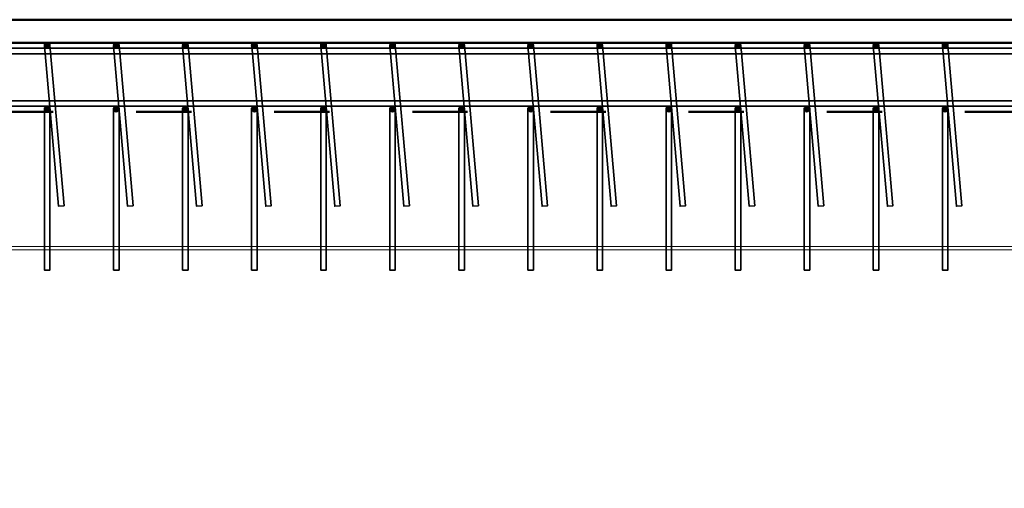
# Model space of a CAD drawing. Header units: millimetres. Extents: x 1814 to 94182, y 11562 to 49454.
# Tile 19 of 143: x 12539 to 12752, y 12641 to 12743. Entities that reach past the tile are written whole.
import ezdxf

# ---------------------------------------------------------------- set-up
doc = ezdxf.new("R2010")
doc.units = ezdxf.units.MM
doc.linetypes.add('ACAD_ISO03W100', pattern=[30, 12, -18])
doc.layers.add('podkład', color=252, linetype='Continuous', lineweight=9, plot=False)
doc.layers.add('widok 0.35', color=22, linetype='Continuous', lineweight=35)
doc.layers.add('ściany', color=7, linetype='Continuous', lineweight=50)

# ---------------------------------------------------------------- blocks, each defined once
blk = doc.blocks.new('A$C5276d6cf')
for p, q in [((10640.5, 2509), (640.5, 2509)), ((10640.5, 2502), (640.5, 2502))]:
    blk.add_line(p, q)

msp = doc.modelspace()

# ---------------------------------------------------------------- hatches: boundary and pattern name
at = {"layer": 'widok 0.35'}
h = msp.add_hatch(color=256, dxfattribs=at)
h.dxf.hatch_style = 1
h.paths.add_polyline_path([(12545.102, 12736.958, 1), (12543.902, 12736.958, 1)])
h = msp.add_hatch(color=256, dxfattribs=at)
h.dxf.hatch_style = 1
h.paths.add_polyline_path([(12560.102, 12736.958, 1), (12558.902, 12736.958, 1)])
h = msp.add_hatch(color=256, dxfattribs=at)
h.dxf.hatch_style = 1
h.paths.add_polyline_path([(12575.102, 12736.958, 1), (12573.902, 12736.958, 1)])
h = msp.add_hatch(color=256, dxfattribs=at)
h.dxf.hatch_style = 1
h.paths.add_polyline_path([(12590.102, 12736.958, 1), (12588.902, 12736.958, 1)])
h = msp.add_hatch(color=256, dxfattribs=at)
h.dxf.hatch_style = 1
h.paths.add_polyline_path([(12605.102, 12736.958, 1), (12603.902, 12736.958, 1)])
h = msp.add_hatch(color=256, dxfattribs=at)
h.dxf.hatch_style = 1
h.paths.add_polyline_path([(12620.102, 12736.958, 1), (12618.902, 12736.958, 1)])
h = msp.add_hatch(color=256, dxfattribs=at)
h.dxf.hatch_style = 1
h.paths.add_polyline_path([(12635.102, 12736.958, 1), (12633.902, 12736.958, 1)])
h = msp.add_hatch(color=256, dxfattribs=at)
h.dxf.hatch_style = 1
h.paths.add_polyline_path([(12650.102, 12736.958, 1), (12648.902, 12736.958, 1)])
h = msp.add_hatch(color=256, dxfattribs=at)
h.dxf.hatch_style = 1
h.paths.add_polyline_path([(12665.102, 12736.958, 1), (12663.902, 12736.958, 1)])
h = msp.add_hatch(color=256, dxfattribs=at)
h.dxf.hatch_style = 1
h.paths.add_polyline_path([(12680.102, 12736.958, 1), (12678.902, 12736.958, 1)])
h = msp.add_hatch(color=256, dxfattribs=at)
h.dxf.hatch_style = 1
h.paths.add_polyline_path([(12695.102, 12736.958, 1), (12693.902, 12736.958, 1)])
h = msp.add_hatch(color=256, dxfattribs=at)
h.dxf.hatch_style = 1
h.paths.add_polyline_path([(12710.102, 12736.958, 1), (12708.902, 12736.958, 1)])
h = msp.add_hatch(color=256, dxfattribs=at)
h.dxf.hatch_style = 1
h.paths.add_polyline_path([(12725.102, 12736.958, 1), (12723.902, 12736.958, 1)])
h = msp.add_hatch(color=256, dxfattribs=at)
h.dxf.hatch_style = 1
h.paths.add_polyline_path([(12740.102, 12736.958, 1), (12738.902, 12736.958, 1)])
h = msp.add_hatch(color=256, dxfattribs=at)
h.dxf.hatch_style = 1
h.paths.add_polyline_path([(12545.102, 12723.158, 1), (12543.902, 12723.158, 1)])
h = msp.add_hatch(color=256, dxfattribs=at)
h.dxf.hatch_style = 1
h.paths.add_polyline_path([(12560.102, 12723.158, 1), (12558.902, 12723.158, 1)])
h = msp.add_hatch(color=256, dxfattribs=at)
h.dxf.hatch_style = 1
h.paths.add_polyline_path([(12575.102, 12723.158, 1), (12573.902, 12723.158, 1)])
h = msp.add_hatch(color=256, dxfattribs=at)
h.dxf.hatch_style = 1
h.paths.add_polyline_path([(12590.102, 12723.158, 1), (12588.902, 12723.158, 1)])
h = msp.add_hatch(color=256, dxfattribs=at)
h.dxf.hatch_style = 1
h.paths.add_polyline_path([(12605.102, 12723.158, 1), (12603.902, 12723.158, 1)])
h = msp.add_hatch(color=256, dxfattribs=at)
h.dxf.hatch_style = 1
h.paths.add_polyline_path([(12620.102, 12723.158, 1), (12618.902, 12723.158, 1)])
h = msp.add_hatch(color=256, dxfattribs=at)
h.dxf.hatch_style = 1
h.paths.add_polyline_path([(12635.102, 12723.158, 1), (12633.902, 12723.158, 1)])
h = msp.add_hatch(color=256, dxfattribs=at)
h.dxf.hatch_style = 1
h.paths.add_polyline_path([(12650.102, 12723.158, 1), (12648.902, 12723.158, 1)])
h = msp.add_hatch(color=256, dxfattribs=at)
h.dxf.hatch_style = 1
h.paths.add_polyline_path([(12665.102, 12723.158, 1), (12663.902, 12723.158, 1)])
h = msp.add_hatch(color=256, dxfattribs=at)
h.dxf.hatch_style = 1
h.paths.add_polyline_path([(12680.102, 12723.158, 1), (12678.902, 12723.158, 1)])
h = msp.add_hatch(color=256, dxfattribs=at)
h.dxf.hatch_style = 1
h.paths.add_polyline_path([(12695.102, 12723.158, 1), (12693.902, 12723.158, 1)])
h = msp.add_hatch(color=256, dxfattribs=at)
h.dxf.hatch_style = 1
h.paths.add_polyline_path([(12710.102, 12723.158, 1), (12708.902, 12723.158, 1)])
h = msp.add_hatch(color=256, dxfattribs=at)
h.dxf.hatch_style = 1
h.paths.add_polyline_path([(12725.102, 12723.158, 1), (12723.902, 12723.158, 1)])
h = msp.add_hatch(color=256, dxfattribs=at)
h.dxf.hatch_style = 1
h.paths.add_polyline_path([(12740.102, 12723.158, 1), (12738.902, 12723.158, 1)])

# ---------------------------------------------------------------- linework, layer by layer
for points in [[(13459.602, 12735.158), (13459.602, 12736.358), (12242.002, 12736.358), (12242.002, 12735.158)], [(13459.602, 12735.158), (13459.602, 12736.358), (12242.002, 12736.358), (12242.002, 12735.158)], [(12545.1, 12737.011), (12543.904, 12736.906), (12546.955, 12702.039), (12548.15, 12702.144)], [(12560.1, 12737.011), (12558.904, 12736.906), (12561.955, 12702.039), (12563.15, 12702.144)], [(12575.1, 12737.011), (12573.904, 12736.906), (12576.955, 12702.039), (12578.15, 12702.144)], [(12590.1, 12737.011), (12588.904, 12736.906), (12591.955, 12702.039), (12593.15, 12702.144)], [(12605.1, 12737.011), (12603.904, 12736.906), (12606.955, 12702.039), (12608.15, 12702.144)], [(12620.1, 12737.011), (12618.904, 12736.906), (12621.955, 12702.039), (12623.15, 12702.144)], [(12635.1, 12737.011), (12633.904, 12736.906), (12636.955, 12702.039), (12638.15, 12702.144)], [(12650.1, 12737.011), (12648.904, 12736.906), (12651.955, 12702.039), (12653.15, 12702.144)], [(12665.1, 12737.011), (12663.904, 12736.906), (12666.955, 12702.039), (12668.15, 12702.144)], [(12680.1, 12737.011), (12678.904, 12736.906), (12681.955, 12702.039), (12683.15, 12702.144)], [(12695.1, 12737.011), (12693.904, 12736.906), (12696.955, 12702.039), (12698.15, 12702.144)], [(12710.1, 12737.011), (12708.904, 12736.906), (12711.955, 12702.039), (12713.15, 12702.144)], [(12725.1, 12737.011), (12723.904, 12736.906), (12726.955, 12702.039), (12728.15, 12702.144)], [(12740.1, 12737.011), (12738.904, 12736.906), (12741.955, 12702.039), (12743.15, 12702.144)], [(13459.602, 12723.758), (13459.602, 12724.958), (12242.002, 12724.958), (12242.002, 12723.758)], [(13459.602, 12723.758), (13459.602, 12724.958), (12242.002, 12724.958), (12242.002, 12723.758)], [(12545.102, 12723.158), (12543.902, 12723.158), (12543.902, 12688.158), (12545.102, 12688.158)], [(12560.102, 12723.158), (12558.902, 12723.158), (12558.902, 12688.158), (12560.102, 12688.158)], [(12575.102, 12723.158), (12573.902, 12723.158), (12573.902, 12688.158), (12575.102, 12688.158)], [(12590.102, 12723.158), (12588.902, 12723.158), (12588.902, 12688.158), (12590.102, 12688.158)], [(12605.102, 12723.158), (12603.902, 12723.158), (12603.902, 12688.158), (12605.102, 12688.158)], [(12620.102, 12723.158), (12618.902, 12723.158), (12618.902, 12688.158), (12620.102, 12688.158)], [(12635.102, 12723.158), (12633.902, 12723.158), (12633.902, 12688.158), (12635.102, 12688.158)], [(12650.102, 12723.158), (12648.902, 12723.158), (12648.902, 12688.158), (12650.102, 12688.158)], [(12665.102, 12723.158), (12663.902, 12723.158), (12663.902, 12688.158), (12665.102, 12688.158)], [(12680.102, 12723.158), (12678.902, 12723.158), (12678.902, 12688.158), (12680.102, 12688.158)], [(12695.102, 12723.158), (12693.902, 12723.158), (12693.902, 12688.158), (12695.102, 12688.158)], [(12710.102, 12723.158), (12708.902, 12723.158), (12708.902, 12688.158), (12710.102, 12688.158)], [(12725.102, 12723.158), (12723.902, 12723.158), (12723.902, 12688.158), (12725.102, 12688.158)], [(12740.102, 12723.158), (12738.902, 12723.158), (12738.902, 12688.158), (12740.102, 12688.158)]]:
    msp.add_lwpolyline(points, close=True, dxfattribs=at)
for centre in [(12544.502, 12736.958), (12559.502, 12736.958), (12574.502, 12736.958), (12589.502, 12736.958), (12604.502, 12736.958), (12619.502, 12736.958), (12634.502, 12736.958), (12649.502, 12736.958), (12664.502, 12736.958), (12679.502, 12736.958), (12694.502, 12736.958), (12709.502, 12736.958), (12724.502, 12736.958), (12739.502, 12736.958), (12544.502, 12723.158), (12559.502, 12723.158), (12574.502, 12723.158), (12589.502, 12723.158), (12604.502, 12723.158), (12619.502, 12723.158), (12634.502, 12723.158), (12649.502, 12723.158), (12664.502, 12723.158), (12679.502, 12723.158), (12694.502, 12723.158), (12709.502, 12723.158), (12724.502, 12723.158), (12739.502, 12723.158)]:
    msp.add_circle(centre, 0.6, dxfattribs=at)
at = {"layer": 'ściany'}
for points in [[(13465.802, 12337.558), (13465.802, 12742.558), (12235.802, 12742.558), (12235.802, 12337.558)], [(13460.802, 12342.558), (13460.802, 12737.558), (12240.802, 12737.558), (12240.802, 12342.558)]]:
    msp.add_lwpolyline(points, close=True, dxfattribs=at)
at = {"layer": 'ściany', "linetype": 'ACAD_ISO03W100'}
msp.add_lwpolyline([(13445.802, 12357.558), (13445.802, 12722.558), (12255.802, 12722.558), (12255.802, 12357.558)], close=True, dxfattribs=at)

# ---------------------------------------------------------------- block references
at = {"layer": 'podkład', "xscale": 0.1, "yscale": 0.1, "zscale": 0.1}
msp.add_blockref('A$C5276d6cf', (12286.751, 12442.358), dxfattribs=at)

doc.saveas('drawing.dxf')
